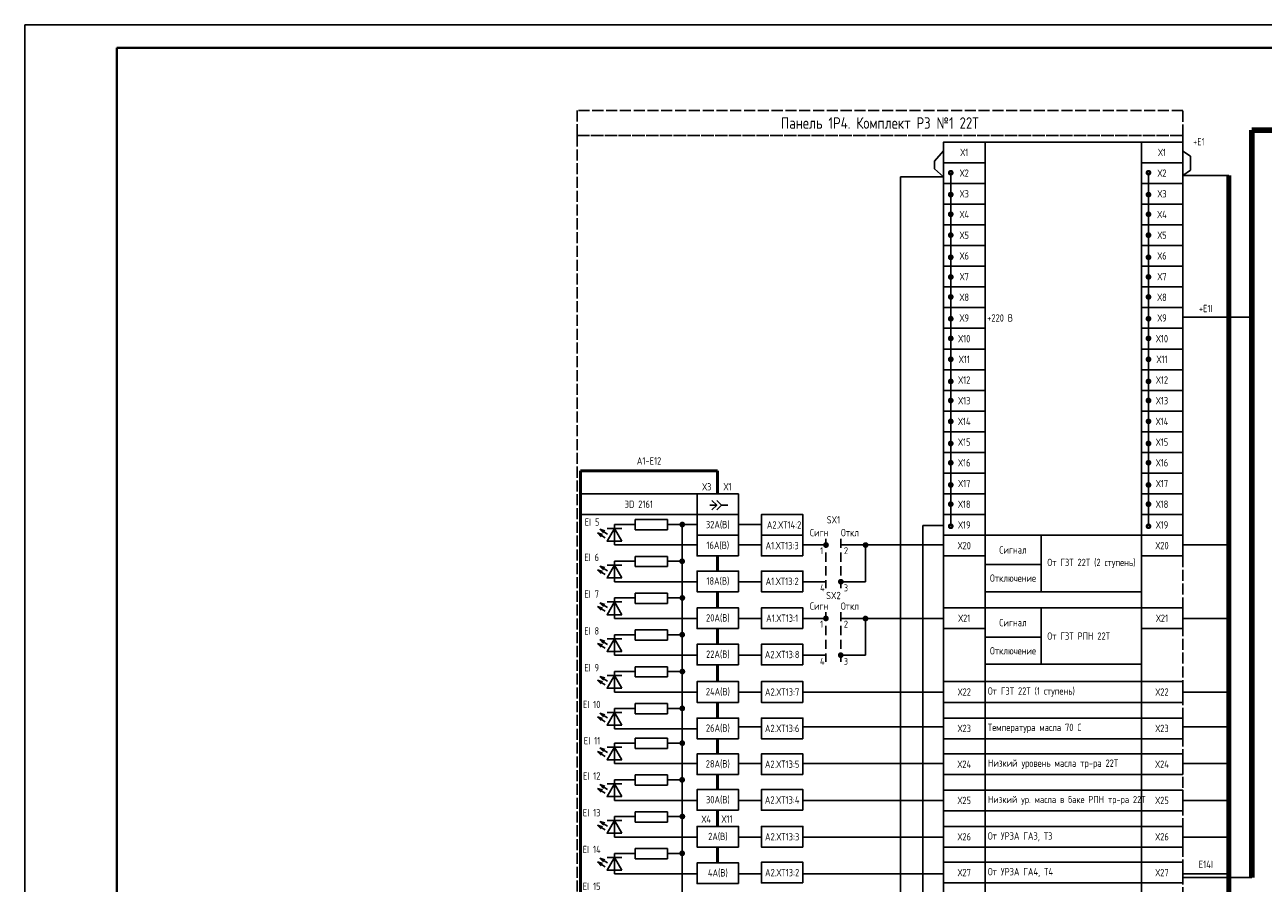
# Model space of a CAD drawing. Header units: millimetres. Extents: x 616 to 6196, y 2487 to 5711.
# Tile 28 of 46: x 2796 to 3065, y 5524 to 5711. Entities that reach past the tile are written whole.
import ezdxf

# ---------------------------------------------------------------- set-up
doc = ezdxf.new("R2010")
doc.units = ezdxf.units.MM
doc.linetypes.add('ACAD_ISO02W100', pattern=[15, 12, -3])
doc.linetypes.add('JIS_02_2.0', pattern=[3, 2, -1])
doc.styles.add('SIMPLEX', font='GOST.ttf', dxfattribs={"height": 5})

msp = doc.modelspace()

# ---------------------------------------------------------------- linework, layer by layer
at = {"lineweight": -2}
for p, q in [((3636.65, 5711.04), (2795.65, 5711.04)), ((2795.65, 5711.04), (2795.65, 5117.04))]:
    msp.add_line(p, q, dxfattribs=at)
at = {"lineweight": 40}
for p, q in [((2815.65, 5706.04), (2815.65, 5122.04)), ((3631.65, 5706.04), (2815.65, 5706.04))]:
    msp.add_line(p, q, dxfattribs=at)
at = {"lineweight": 90}
for p in [(3207.76, 5688.09), (3062.47, 5525.61)]:
    msp.add_line(p, (3062.47, 5688.09), dxfattribs=at)
for p, q in [((2995.47, 5683.62), (2993.5, 5681.4)), ((3047.47, 5683.53), (3049.13, 5682.5)), ((2993.5, 5681.4), (2993.5, 5679.7)), ((3049.13, 5682.5), (3049.13, 5679.42)), ((2986.12, 5431.3), (2986.12, 5678)), ((2986.12, 5678), (2995.47, 5678)), ((2993.5, 5679.7), (2995.47, 5678)), ((2997.01, 5660.53), (2997.01, 5678.86)), ((3040.01, 5660.53), (3040.01, 5678.86)), ((3049.13, 5679.42), (3047.47, 5678.26)), ((2997.01, 5633.53), (2997.01, 5660.48)), ((3040.01, 5633.53), (3040.01, 5660.48)), ((3047.47, 5647.42), (3062.47, 5647.42)), ((2997.01, 5601.98), (2997.01, 5633.48)), ((3040.01, 5601.98), (3040.01, 5633.48)), ((2944.63, 5606.56), (2946.12, 5606.56)), ((2948.57, 5606.56), (2947.16, 5606.56)), ((2923.89, 5597.92), (2923.89, 5602.39)), ((2923.89, 5602.39), (2928.4, 5602.39)), ((2928.4, 5601.21), (2928.4, 5603.44)), ((2935.4, 5603.44), (2928.4, 5603.44)), ((2935.4, 5601.21), (2935.4, 5603.44)), ((2935.4, 5602.39), (2941.87, 5602.39)), ((2938.63, 5602.39), (2938.63, 5562.39)), ((2950.87, 5602.39), (2955.85, 5602.39)), ((2995.47, 5602.17), (2990.93, 5602.17)), ((2990.93, 5602.17), (2990.93, 5423.3)), ((2925.49, 5601.52), (2922.29, 5601.52)), ((2935.4, 5601.21), (2928.4, 5601.21)), ((2923.89, 5597.92), (2941.87, 5597.92)), ((2950.87, 5597.92), (2955.85, 5597.92)), ((2964.85, 5597.92), (2969.85, 5597.92)), ((2973.12, 5597.92), (2995.47, 5597.92)), ((2978.48, 5589.92), (2978.48, 5597.92)), ((2923.89, 5589.92), (2923.89, 5594.39)), ((2923.89, 5594.39), (2928.4, 5594.39)), ((2928.4, 5593.21), (2928.4, 5595.44)), ((2935.4, 5595.44), (2928.4, 5595.44)), ((2935.4, 5593.21), (2935.4, 5595.44)), ((2935.4, 5594.39), (2938.63, 5594.39)), ((2995.47, 5425.56), (2995.47, 5595.53)), ((3004.47, 5425.56), (3004.47, 5595.53)), ((3038.47, 5595.54), (3038.47, 5425.56)), ((2925.49, 5593.52), (2922.29, 5593.52)), ((2935.4, 5593.21), (2928.4, 5593.21)), ((2923.89, 5589.92), (2941.87, 5589.92)), ((2950.87, 5589.92), (2955.85, 5589.92)), ((2964.85, 5589.92), (2969.85, 5589.92)), ((2973.13, 5589.92), (2978.48, 5589.92)), ((2923.89, 5581.92), (2923.89, 5586.39)), ((2923.89, 5586.39), (2928.4, 5586.39)), ((2928.4, 5585.21), (2928.4, 5587.44)), ((2935.4, 5587.44), (2928.4, 5587.44)), ((2935.4, 5585.21), (2935.4, 5587.44)), ((2935.4, 5586.39), (2938.63, 5586.39)), ((2925.49, 5585.52), (2922.29, 5585.52)), ((2935.4, 5585.21), (2928.4, 5585.21)), ((2923.89, 5581.92), (2941.87, 5581.92)), ((2950.87, 5581.92), (2955.85, 5581.92)), ((2964.85, 5581.92), (2969.87, 5581.94)), ((2973.11, 5581.94), (2995.47, 5581.96)), ((2978.46, 5573.95), (2978.46, 5581.95)), ((2923.89, 5573.92), (2923.89, 5578.39)), ((2923.89, 5578.39), (2928.4, 5578.39)), ((2928.4, 5577.21), (2928.4, 5579.44)), ((2935.4, 5579.44), (2928.4, 5579.44)), ((2935.4, 5577.21), (2935.4, 5579.44)), ((2935.4, 5578.39), (2938.63, 5578.39)), ((2925.49, 5577.52), (2922.29, 5577.52)), ((2935.4, 5577.21), (2928.4, 5577.21)), ((2923.89, 5573.92), (2941.87, 5573.92)), ((2950.87, 5573.92), (2955.85, 5573.92)), ((2964.85, 5573.92), (2969.83, 5573.92)), ((2973.11, 5573.95), (2978.46, 5573.95)), ((2925.49, 5569.52), (2922.29, 5569.52)), ((2923.89, 5565.92), (2923.89, 5570.39)), ((2923.89, 5570.39), (2928.4, 5570.39)), ((2928.4, 5569.21), (2928.4, 5571.44)), ((2935.4, 5571.44), (2928.4, 5571.44)), ((2935.4, 5569.21), (2935.4, 5571.44)), ((2935.4, 5570.39), (2938.63, 5570.39)), ((2935.4, 5569.21), (2928.4, 5569.21)), ((2923.89, 5565.92), (2941.87, 5565.92)), ((2950.87, 5565.92), (2955.85, 5565.92)), ((2964.85, 5565.92), (2995.47, 5565.92)), ((2925.49, 5561.52), (2922.29, 5561.52)), ((2923.89, 5557.92), (2923.89, 5562.39)), ((2923.89, 5562.39), (2928.4, 5562.39)), ((2928.4, 5561.21), (2928.4, 5563.44)), ((2935.4, 5563.44), (2928.4, 5563.44)), ((2935.4, 5561.21), (2935.4, 5563.44)), ((2935.4, 5562.39), (2938.63, 5562.39)), ((2938.63, 5562.39), (2938.63, 5514.85)), ((2935.4, 5561.21), (2928.4, 5561.21)), ((2923.89, 5557.92), (2941.87, 5557.92)), ((2950.87, 5558.38), (2955.85, 5558.38)), ((2964.85, 5558.38), (2995.47, 5558.38)), ((2925.49, 5553.98), (2922.29, 5553.98)), ((2923.89, 5550.38), (2923.89, 5554.85)), ((2923.89, 5554.85), (2928.4, 5554.85)), ((2928.4, 5553.67), (2928.4, 5555.9)), ((2935.4, 5555.9), (2928.4, 5555.9)), ((2935.4, 5553.67), (2928.4, 5553.67)), ((2935.39, 5554.82), (2938.62, 5554.82)), ((2935.4, 5553.67), (2935.4, 5555.9)), ((2923.89, 5550.38), (2941.87, 5550.38)), ((2950.87, 5550.38), (2955.85, 5550.38)), ((2964.85, 5550.38), (2995.47, 5550.38)), ((2925.49, 5545.98), (2922.29, 5545.98)), ((2923.89, 5542.38), (2923.89, 5546.85)), ((2923.89, 5546.85), (2928.4, 5546.85)), ((2928.4, 5545.67), (2928.4, 5547.9)), ((2935.4, 5547.9), (2928.4, 5547.9)), ((2935.4, 5545.67), (2928.4, 5545.67)), ((2935.4, 5545.67), (2935.4, 5547.9)), ((2935.4, 5546.85), (2938.63, 5546.85)), ((2923.89, 5542.38), (2941.87, 5542.38)), ((2928.4, 5537.67), (2928.4, 5539.9)), ((2935.4, 5539.9), (2928.4, 5539.9)), ((2935.4, 5537.67), (2935.4, 5539.9)), ((2950.87, 5542.38), (2955.85, 5542.38)), ((2964.85, 5542.38), (2995.47, 5542.38)), ((2925.49, 5537.98), (2922.29, 5537.98)), ((2923.89, 5534.38), (2923.89, 5538.85)), ((2923.89, 5538.85), (2928.4, 5538.85)), ((2935.4, 5537.67), (2928.4, 5537.67)), ((2935.4, 5538.85), (2938.63, 5538.85)), ((2923.89, 5534.38), (2941.87, 5534.38)), ((2928.4, 5529.67), (2928.4, 5531.9)), ((2935.4, 5531.9), (2928.4, 5531.9)), ((2935.4, 5529.67), (2935.4, 5531.9)), ((2950.87, 5534.38), (2955.85, 5534.38)), ((2964.85, 5534.38), (2995.47, 5534.38)), ((2925.48, 5529.98), (2922.28, 5529.98)), ((2923.88, 5526.38), (2923.88, 5530.85)), ((2923.88, 5530.85), (2928.4, 5530.85)), ((2935.4, 5529.67), (2928.4, 5529.67)), ((2935.4, 5530.85), (2938.63, 5530.85)), ((2923.88, 5526.38), (2941.87, 5526.38)), ((2950.87, 5526.38), (2955.85, 5526.38)), ((2964.85, 5526.38), (2995.47, 5526.38)), ((3047.47, 5525.61), (3062.47, 5525.61))]:
    msp.add_line(p, q)
at = {"color": 3}
for p, q in [((3047.47, 5678.26), (3057.47, 5678.26)), ((3047.47, 5597.92), (3057.47, 5597.92)), ((3047.47, 5581.96), (3057.47, 5581.96)), ((3047.47, 5565.92), (3057.47, 5565.92)), ((3047.47, 5558.38), (3057.47, 5558.38)), ((3047.47, 5550.38), (3057.47, 5550.38)), ((3047.47, 5542.38), (3057.47, 5542.38)), ((3047.47, 5534.38), (3057.47, 5534.38)), ((3047.47, 5526.38), (3057.47, 5526.38))]:
    msp.add_line(p, q, dxfattribs=at)
at = {"color": 3, "lineweight": 80}
msp.add_line((3057.47, 5147.02), (3057.47, 5678.26), dxfattribs=at)
at = {"lineweight": 50}
for p, q in [((2916.52, 5614.03), (2916.52, 5417.65)), ((2946.29, 5614.03), (2916.52, 5614.03)), ((2946.29, 5609.03), (2946.29, 5614.03)), ((2946.29, 5592.25), (2946.29, 5595.53)), ((2946.29, 5584.24), (2946.29, 5587.75)), ((2946.29, 5576.34), (2946.29, 5579.74)), ((2946.29, 5568.19), (2946.29, 5571.84)), ((2946.29, 5560.27), (2946.29, 5563.69)), ((2946.29, 5552.49), (2946.29, 5555.77)), ((2946.29, 5544.71), (2946.29, 5547.99)), ((2946.29, 5536.7), (2946.29, 5540.21)), ((2946.29, 5528.79), (2946.29, 5532.2))]:
    msp.add_line(p, q, dxfattribs=at)
at = {"linetype": 'Continuous'}
for p, q in [((2921.84, 5599.49), (2920.22, 5600.52)), ((2920.22, 5600.52), (2920.98, 5599.71)), ((2920.22, 5600.52), (2921.28, 5600.18)), ((2922.36, 5600.3), (2920.74, 5601.34)), ((2920.74, 5601.34), (2921.49, 5600.52)), ((2920.74, 5601.34), (2921.8, 5601)), ((2921.84, 5591.49), (2920.22, 5592.52)), ((2920.22, 5592.52), (2920.98, 5591.71)), ((2920.22, 5592.52), (2921.28, 5592.18)), ((2922.36, 5592.3), (2920.74, 5593.34)), ((2920.74, 5593.34), (2921.49, 5592.52)), ((2920.74, 5593.34), (2921.8, 5593)), ((2921.84, 5583.49), (2920.22, 5584.52)), ((2920.22, 5584.52), (2920.98, 5583.71)), ((2920.22, 5584.52), (2921.28, 5584.18)), ((2922.36, 5584.3), (2920.74, 5585.34)), ((2920.74, 5585.34), (2921.49, 5584.52)), ((2920.74, 5585.34), (2921.8, 5585)), ((2921.84, 5575.49), (2920.22, 5576.52)), ((2920.22, 5576.52), (2920.97, 5575.71)), ((2920.22, 5576.52), (2921.28, 5576.18)), ((2922.36, 5576.3), (2920.74, 5577.34)), ((2920.74, 5577.34), (2921.49, 5576.52)), ((2920.74, 5577.34), (2921.79, 5577)), ((2921.84, 5567.49), (2920.22, 5568.52)), ((2920.22, 5568.52), (2920.97, 5567.71)), ((2920.22, 5568.52), (2921.28, 5568.18)), ((2922.36, 5568.3), (2920.74, 5569.34)), ((2920.74, 5569.34), (2921.49, 5568.52)), ((2920.74, 5569.34), (2921.79, 5569)), ((2921.84, 5559.49), (2920.22, 5560.52)), ((2920.22, 5560.52), (2920.97, 5559.71)), ((2920.22, 5560.52), (2921.28, 5560.18)), ((2922.36, 5560.3), (2920.74, 5561.34)), ((2920.74, 5561.34), (2921.49, 5560.52)), ((2920.74, 5561.34), (2921.8, 5561)), ((2922.36, 5552.76), (2920.74, 5553.8)), ((2920.74, 5553.8), (2921.49, 5552.98)), ((2920.74, 5553.8), (2921.8, 5553.46)), ((2921.84, 5551.95), (2920.22, 5552.98)), ((2920.22, 5552.98), (2920.97, 5552.17)), ((2920.22, 5552.98), (2921.28, 5552.64)), ((2922.36, 5544.76), (2920.74, 5545.8)), ((2920.74, 5545.8), (2921.49, 5544.98)), ((2920.74, 5545.8), (2921.8, 5545.46)), ((2921.84, 5543.95), (2920.22, 5544.98)), ((2920.22, 5544.98), (2920.97, 5544.17)), ((2920.22, 5544.98), (2921.28, 5544.64)), ((2922.36, 5536.76), (2920.74, 5537.8)), ((2920.74, 5537.8), (2921.49, 5536.98)), ((2920.74, 5537.8), (2921.8, 5537.46)), ((2921.84, 5535.95), (2920.22, 5536.98)), ((2920.22, 5536.98), (2920.97, 5536.17)), ((2920.22, 5536.98), (2921.28, 5536.64)), ((2922.36, 5528.76), (2920.74, 5529.79)), ((2920.74, 5529.79), (2921.49, 5528.98)), ((2920.74, 5529.79), (2921.79, 5529.45)), ((2921.84, 5527.95), (2920.22, 5528.98)), ((2920.22, 5528.98), (2920.97, 5528.17)), ((2920.22, 5528.98), (2921.28, 5528.64))]:
    msp.add_line(p, q, dxfattribs=at)
at = {"linetype": 'JIS_02_2.0'}
for p, q in [((2969.85, 5599.28), (2969.85, 5588.49)), ((2973.13, 5599.28), (2973.13, 5588.49)), ((2969.83, 5583.31), (2969.83, 5572.52)), ((2973.11, 5583.31), (2973.11, 5572.52))]:
    msp.add_line(p, q, dxfattribs=at)
at = {"color": 32, "linetype": 'ACAD_ISO02W100', "ltscale": 0.2, "true_color": 0xcd6928}
for points in [[(3047.47, 5692.39), (3047.47, 5692.39), (2915.76, 5692.39), (2915.76, 5686.95), (3047.47, 5686.95), (3047.47, 5692.39)], [(3047.47, 5684.53), (3047.47, 5686.95), (2915.76, 5686.95), (2915.76, 5416.11), (3047.47, 5416.11), (3047.47, 5684.53)]]:
    msp.add_lwpolyline(points, dxfattribs=at)
for points in [[(3004.47, 5681.03), (2995.47, 5681.03), (2995.47, 5685.53), (3004.47, 5685.53)], [(3038.47, 5600.04), (3004.47, 5600.04), (3004.47, 5685.53), (3038.47, 5685.53)], [(3047.47, 5681.03), (3038.47, 5681.03), (3038.47, 5685.53), (3047.47, 5685.53)], [(3004.47, 5676.53), (2995.47, 5676.53), (2995.47, 5681.03), (3004.47, 5681.03)], [(3047.47, 5676.53), (3038.47, 5676.53), (3038.47, 5681.03), (3047.47, 5681.03)], [(3004.47, 5672.03), (2995.47, 5672.03), (2995.47, 5676.53), (3004.47, 5676.53)], [(3047.47, 5672.03), (3038.47, 5672.03), (3038.47, 5676.53), (3047.47, 5676.53)], [(3004.47, 5667.53), (2995.47, 5667.53), (2995.47, 5672.03), (3004.47, 5672.03)], [(3047.47, 5667.53), (3038.47, 5667.53), (3038.47, 5672.03), (3047.47, 5672.03)], [(3004.47, 5663.03), (2995.47, 5663.03), (2995.47, 5667.53), (3004.47, 5667.53)], [(3047.47, 5663.03), (3038.47, 5663.03), (3038.47, 5667.53), (3047.47, 5667.53)], [(3004.47, 5658.53), (2995.47, 5658.53), (2995.47, 5663.03), (3004.47, 5663.03)], [(3047.47, 5658.53), (3038.47, 5658.53), (3038.47, 5663.03), (3047.47, 5663.03)], [(3004.47, 5654.03), (2995.47, 5654.03), (2995.47, 5658.53), (3004.47, 5658.53)], [(3047.47, 5654.03), (3038.47, 5654.03), (3038.47, 5658.53), (3047.47, 5658.53)], [(3004.47, 5649.53), (2995.47, 5649.53), (2995.47, 5654.03), (3004.47, 5654.03)], [(3047.47, 5649.53), (3038.47, 5649.53), (3038.47, 5654.03), (3047.47, 5654.03)], [(3004.47, 5645.03), (2995.47, 5645.03), (2995.47, 5649.53), (3004.47, 5649.53)], [(3047.47, 5645.03), (3038.47, 5645.03), (3038.47, 5649.53), (3047.47, 5649.53)], [(3004.47, 5640.53), (2995.47, 5640.53), (2995.47, 5645.03), (3004.47, 5645.03)], [(3047.47, 5640.53), (3038.47, 5640.53), (3038.47, 5645.03), (3047.47, 5645.03)], [(3004.47, 5636.03), (2995.47, 5636.03), (2995.47, 5640.53), (3004.47, 5640.53)], [(3047.47, 5636.03), (3038.47, 5636.03), (3038.47, 5640.53), (3047.47, 5640.53)], [(3004.47, 5631.53), (2995.47, 5631.53), (2995.47, 5636.03), (3004.47, 5636.03)], [(3047.47, 5631.53), (3038.47, 5631.53), (3038.47, 5636.03), (3047.47, 5636.03)], [(3004.47, 5627.03), (2995.47, 5627.03), (2995.47, 5631.53), (3004.47, 5631.53)], [(3047.47, 5627.03), (3038.47, 5627.03), (3038.47, 5631.53), (3047.47, 5631.53)], [(3004.47, 5622.53), (2995.47, 5622.53), (2995.47, 5627.03), (3004.47, 5627.03)], [(3047.47, 5622.53), (3038.47, 5622.53), (3038.47, 5627.03), (3047.47, 5627.03)], [(3004.47, 5618.03), (2995.47, 5618.03), (2995.47, 5622.53), (3004.47, 5622.53)], [(3047.47, 5618.03), (3038.47, 5618.03), (3038.47, 5622.53), (3047.47, 5622.53)], [(3004.47, 5613.53), (2995.47, 5613.53), (2995.47, 5618.03), (3004.47, 5618.03)], [(3047.47, 5613.53), (3038.47, 5613.53), (3038.47, 5618.03), (3047.47, 5618.03)], [(3004.47, 5609.03), (2995.47, 5609.03), (2995.47, 5613.53), (3004.47, 5613.53)], [(3047.47, 5609.03), (3038.47, 5609.03), (3038.47, 5613.53), (3047.47, 5613.53)], [(2941.85, 5604.53), (2916.52, 5604.53), (2916.52, 5609.03), (2941.85, 5609.03)], [(2950.85, 5604.53), (2941.85, 5604.53), (2941.85, 5609.03), (2950.85, 5609.03)], [(3004.47, 5604.53), (2995.47, 5604.53), (2995.47, 5609.03), (3004.47, 5609.03)], [(3047.47, 5604.53), (3038.47, 5604.53), (3038.47, 5609.03), (3047.47, 5609.03)], [(2950.85, 5600.03), (2941.85, 5600.03), (2941.85, 5604.53), (2950.85, 5604.53)], [(2964.85, 5600.03), (2955.85, 5600.03), (2955.85, 5604.53), (2964.85, 5604.53)], [(3004.47, 5600.03), (2995.47, 5600.03), (2995.47, 5604.53), (3004.47, 5604.53)], [(3047.47, 5600.03), (3038.47, 5600.03), (3038.47, 5604.53), (3047.47, 5604.53)], [(2925.49, 5598.75), (2922.29, 5598.75), (2923.89, 5601.52)], [(2950.85, 5595.53), (2941.85, 5595.53), (2941.85, 5600.03), (2950.85, 5600.03)], [(2964.85, 5595.53), (2955.85, 5595.53), (2955.85, 5600.03), (2964.85, 5600.03)], [(3004.47, 5595.53), (2995.47, 5595.53), (2995.47, 5600.03), (3004.47, 5600.03)], [(3038.47, 5587.76), (3004.47, 5587.76), (3004.47, 5600.04), (3038.47, 5600.04)], [(3016.66, 5593.65), (3004.47, 5593.65), (3004.47, 5600.03), (3016.66, 5600.03)], [(3047.47, 5595.53), (3038.47, 5595.53), (3038.47, 5600.03), (3047.47, 5600.03)], [(2925.49, 5590.75), (2922.29, 5590.75), (2923.89, 5593.52)], [(2950.87, 5587.75), (2941.87, 5587.75), (2941.87, 5592.25), (2950.87, 5592.25)], [(2964.85, 5587.75), (2955.85, 5587.75), (2955.85, 5592.25), (2964.85, 5592.25)], [(3016.66, 5587.76), (3004.47, 5587.76), (3004.47, 5593.65), (3016.66, 5593.65)], [(2925.49, 5582.75), (2922.29, 5582.75), (2923.89, 5585.52)], [(2950.87, 5579.74), (2941.87, 5579.74), (2941.87, 5584.24), (2950.87, 5584.24)], [(2964.85, 5579.74), (2955.85, 5579.74), (2955.85, 5584.24), (2964.85, 5584.24)], [(3004.47, 5579.74), (2995.47, 5579.74), (2995.47, 5584.24), (3004.47, 5584.24)], [(3038.47, 5571.96), (3004.47, 5571.96), (3004.47, 5584.24), (3038.47, 5584.24)], [(3016.66, 5577.84), (3004.47, 5577.84), (3004.47, 5584.23), (3016.66, 5584.23)], [(3047.47, 5579.74), (3038.47, 5579.74), (3038.47, 5584.24), (3047.47, 5584.24)], [(3016.66, 5571.96), (3004.47, 5571.96), (3004.47, 5577.84), (3016.66, 5577.84)], [(2925.49, 5574.75), (2922.29, 5574.75), (2923.89, 5577.52)], [(2950.87, 5571.84), (2941.87, 5571.84), (2941.87, 5576.34), (2950.87, 5576.34)], [(2964.85, 5571.84), (2955.85, 5571.84), (2955.85, 5576.34), (2964.85, 5576.34)], [(2925.49, 5566.75), (2922.29, 5566.75), (2923.89, 5569.52)], [(2950.87, 5563.69), (2941.87, 5563.69), (2941.87, 5568.19), (2950.87, 5568.19)], [(2964.85, 5563.69), (2955.85, 5563.69), (2955.85, 5568.19), (2964.85, 5568.19)], [(3004.47, 5563.69), (2995.47, 5563.69), (2995.47, 5568.19), (3004.47, 5568.19)], [(3038.47, 5563.69), (3004.47, 5563.69), (3004.47, 5568.19), (3038.47, 5568.19)], [(3047.47, 5563.69), (3038.47, 5563.69), (3038.47, 5568.19), (3047.47, 5568.19)], [(2925.49, 5558.75), (2922.29, 5558.75), (2923.89, 5561.52)], [(2950.87, 5555.77), (2941.87, 5555.77), (2941.87, 5560.27), (2950.87, 5560.27)], [(2964.85, 5555.77), (2955.85, 5555.77), (2955.85, 5560.27), (2964.85, 5560.27)], [(3004.47, 5555.77), (2995.47, 5555.77), (2995.47, 5560.27), (3004.47, 5560.27)], [(3038.47, 5555.77), (3004.47, 5555.77), (3004.47, 5560.27), (3038.47, 5560.27)], [(3047.47, 5555.77), (3038.47, 5555.77), (3038.47, 5560.27), (3047.47, 5560.27)], [(2925.49, 5551.21), (2922.29, 5551.21), (2923.89, 5553.98)], [(2950.87, 5547.99), (2941.87, 5547.99), (2941.87, 5552.49), (2950.87, 5552.49)], [(2964.85, 5547.99), (2955.85, 5547.99), (2955.85, 5552.49), (2964.85, 5552.49)], [(3004.47, 5547.99), (2995.47, 5547.99), (2995.47, 5552.49), (3004.47, 5552.49)], [(3038.47, 5548), (3004.47, 5548), (3004.47, 5552.5), (3038.47, 5552.5)], [(3047.47, 5547.99), (3038.47, 5547.99), (3038.47, 5552.49), (3047.47, 5552.49)], [(2925.49, 5543.21), (2922.29, 5543.21), (2923.89, 5545.98)], [(2950.87, 5540.21), (2941.87, 5540.21), (2941.87, 5544.71), (2950.87, 5544.71)], [(2964.85, 5540.21), (2955.85, 5540.21), (2955.85, 5544.71), (2964.85, 5544.71)], [(3004.47, 5540.11), (2995.47, 5540.11), (2995.47, 5544.61), (3004.47, 5544.61)], [(3038.47, 5540.11), (3004.47, 5540.11), (3004.47, 5544.61), (3038.47, 5544.61)], [(3047.47, 5540.11), (3038.47, 5540.11), (3038.47, 5544.61), (3047.47, 5544.61)], [(2925.49, 5535.21), (2922.29, 5535.21), (2923.89, 5537.98)], [(2950.87, 5532.2), (2941.87, 5532.2), (2941.87, 5536.7), (2950.87, 5536.7)], [(2964.85, 5532.2), (2955.85, 5532.2), (2955.85, 5536.7), (2964.85, 5536.7)], [(3004.47, 5532.2), (2995.47, 5532.2), (2995.47, 5536.7), (3004.47, 5536.7)], [(3038.47, 5532.2), (3004.47, 5532.2), (3004.47, 5536.7), (3038.47, 5536.7)], [(3047.47, 5532.2), (3038.47, 5532.2), (3038.47, 5536.7), (3047.47, 5536.7)], [(2925.48, 5527.21), (2922.28, 5527.21), (2923.88, 5529.98)], [(2950.87, 5524.29), (2941.87, 5524.29), (2941.87, 5528.79), (2950.87, 5528.79)], [(2964.85, 5524.42), (2955.85, 5524.42), (2955.85, 5528.92), (2964.85, 5528.92)], [(3004.47, 5524.42), (2995.47, 5524.42), (2995.47, 5528.92), (3004.47, 5528.92)], [(3038.47, 5524.43), (3004.47, 5524.43), (3004.47, 5528.93), (3038.47, 5528.93)], [(3047.47, 5524.42), (3038.47, 5524.42), (3038.47, 5528.92), (3047.47, 5528.92)]]:
    msp.add_lwpolyline(points, close=True)
at = {"const_width": 0.5}
for points in [[(2997.39, 5678.86, -1), (2996.64, 5678.86, -1)], [(3040.39, 5678.86, -1), (3039.64, 5678.86, -1)], [(2997.39, 5674.11, -1), (2996.64, 5674.11, -1)], [(3040.39, 5674.11, -1), (3039.64, 5674.11, -1)], [(2997.39, 5669.83, -1), (2996.64, 5669.83, -1)], [(3040.39, 5669.83, -1), (3039.64, 5669.83, -1)], [(2997.39, 5665.29, -1), (2996.64, 5665.29, -1)], [(3040.39, 5665.29, -1), (3039.64, 5665.29, -1)], [(2997.39, 5660.48, -1), (2996.64, 5660.48, -1)], [(3040.39, 5660.48, -1), (3039.64, 5660.48, -1)], [(2997.39, 5656.19, -1), (2996.64, 5656.19, -1)], [(3040.39, 5656.21, -1), (3039.64, 5656.21, -1)], [(2997.39, 5651.86, -1), (2996.64, 5651.86, -1)], [(3040.39, 5651.86, -1), (3039.64, 5651.86, -1)], [(2997.39, 5647.11, -1), (2996.64, 5647.11, -1)], [(3040.39, 5647.11, -1), (3039.64, 5647.11, -1)], [(2997.39, 5642.83, -1), (2996.64, 5642.83, -1)], [(3040.39, 5642.83, -1), (3039.64, 5642.83, -1)], [(2997.39, 5638.29, -1), (2996.64, 5638.29, -1)], [(3040.39, 5638.29, -1), (3039.64, 5638.29, -1)], [(2997.39, 5633.48, -1), (2996.64, 5633.48, -1)], [(3040.39, 5633.48, -1), (3039.64, 5633.48, -1)], [(2997.39, 5629.33, -1), (2996.64, 5629.33, -1)], [(3040.39, 5629.33, -1), (3039.64, 5629.33, -1)], [(2997.39, 5624.79, -1), (2996.64, 5624.79, -1)], [(3040.39, 5624.79, -1), (3039.64, 5624.79, -1)], [(2997.39, 5619.98, -1), (2996.64, 5619.98, -1)], [(3040.39, 5619.98, -1), (3039.64, 5619.98, -1)], [(2997.39, 5615.79, -1), (2996.64, 5615.79, -1)], [(3040.39, 5615.79, -1), (3039.64, 5615.79, -1)], [(2997.39, 5610.98, -1), (2996.64, 5610.98, -1)], [(3040.39, 5610.98, -1), (3039.64, 5610.98, -1)], [(2997.39, 5606.79, -1), (2996.64, 5606.79, -1)], [(3040.39, 5606.79, -1), (3039.64, 5606.79, -1)], [(2939, 5602.36, -1), (2938.25, 5602.36, -1)], [(2997.39, 5601.98, -1), (2996.64, 5601.98, -1)], [(3040.39, 5601.98, -1), (3039.64, 5601.98, -1)], [(2970.26, 5597.91, -1), (2969.51, 5597.91, -1)], [(2978.87, 5597.9, -1), (2978.12, 5597.9, -1)], [(2938.98, 5594.38, -1), (2938.23, 5594.38, -1)], [(2973.49, 5589.92, -1), (2972.74, 5589.92, -1)], [(2939.02, 5586.4, -1), (2938.27, 5586.4, -1)], [(2970.24, 5581.94, -1), (2969.49, 5581.94, -1)], [(2978.85, 5581.92, -1), (2978.1, 5581.92, -1)], [(2938.99, 5578.4, -1), (2938.24, 5578.4, -1)], [(2973.47, 5573.95, -1), (2972.72, 5573.95, -1)], [(2939.03, 5570.39, -1), (2938.28, 5570.39, -1)], [(2939.01, 5562.38, -1), (2938.26, 5562.38, -1)], [(2939, 5554.82, -1), (2938.25, 5554.82, -1)], [(2938.98, 5546.84, -1), (2938.23, 5546.84, -1)], [(2939.02, 5538.86, -1), (2938.27, 5538.86, -1)], [(2938.99, 5530.86, -1), (2938.24, 5530.86, -1)]]:
    msp.add_lwpolyline(points, format="xyb", close=True, dxfattribs=at)
for points in [[(2945.09, 5607.59), (2946.12, 5606.56), (2945.09, 5605.53)], [(2946.12, 5607.59), (2947.16, 5606.56), (2946.12, 5605.53)]]:
    msp.add_lwpolyline(points)

# ---------------------------------------------------------------- texts
at = {"style": 'SIMPLEX'}
for s, insert, char_height, width, attachment_point in [('Панель 1Р4. Комплект РЗ №1 22Т', (2981.61, 5689.67), 2.5, 131.7047, 5), ('+E1', (3050.97, 5685.59), 1.6, 7, 5), ('Х1', (2999.97, 5683.28), 1.6, 9, 5), ('Х1', (3042.97, 5683.28), 1.6, 9, 5), ('Х2', (2999.97, 5678.78), 1.6, 9, 5), ('Х2', (3042.97, 5678.78), 1.6, 9, 5), ('Х3', (2999.97, 5674.28), 1.6, 9, 5), ('Х3', (3042.97, 5674.28), 1.6, 9, 5), ('Х4', (2999.97, 5669.78), 1.6, 9, 5), ('Х4', (3042.97, 5669.78), 1.6, 9, 5), ('Х5', (2999.97, 5665.28), 1.6, 9, 5), ('Х5', (3042.97, 5665.28), 1.6, 9, 5), ('Х6', (2999.97, 5660.78), 1.6, 9, 5), ('Х6', (3042.97, 5660.78), 1.6, 9, 5), ('Х7', (2999.97, 5656.28), 1.6, 9, 5), ('Х7', (3042.97, 5656.28), 1.6, 9, 5), ('Х8', (2999.97, 5651.78), 1.6, 9, 5), ('Х8', (3042.97, 5651.78), 1.6, 9, 5), ('Х9', (2999.97, 5647.28), 1.6, 9, 5), ('\\pxql;+220 В', (3021.31, 5647.28), 1.6, 32.754, 5), ('Х9', (3042.97, 5647.28), 1.6, 9, 5), ('Х10', (2999.97, 5642.78), 1.6, 9, 5), ('Х10', (3042.97, 5642.78), 1.6, 9, 5), ('Х11', (2999.97, 5638.28), 1.6, 9, 5), ('Х11', (3042.97, 5638.28), 1.6, 9, 5), ('Х12', (2999.97, 5633.78), 1.6, 9, 5), ('Х12', (3042.97, 5633.78), 1.6, 9, 5), ('Х13', (2999.97, 5629.28), 1.6, 9, 5), ('Х13', (3042.97, 5629.28), 1.6, 9, 5), ('Х14', (2999.97, 5624.78), 1.6, 9, 5), ('Х14', (3042.97, 5624.78), 1.6, 9, 5), ('Х15', (2999.97, 5620.28), 1.6, 9, 5), ('Х15', (3042.97, 5620.28), 1.6, 9, 5), ('A1-E12', (2931.41, 5616.2), 1.6, 29.7746, 5), ('Х16', (2999.97, 5615.78), 1.6, 9, 5), ('Х16', (3042.97, 5615.78), 1.6, 9, 5), ('Х17', (2999.97, 5611.28), 1.6, 9, 5), ('Х17', (3042.97, 5611.28), 1.6, 9, 5), ('ЭD 2161', (2929.18, 5606.78), 1.6, 25.3305, 5), ('Х18', (2999.97, 5606.78), 1.6, 9, 5), ('Х18', (3042.97, 5606.78), 1.6, 9, 5), ('EI 5', (2919.01, 5602.88), 1.6, 9, 5), ('32A(B)', (2946.35, 5602.28), 1.6, 9, 5), (' А2.ХТ14:2', (2960.35, 5602.28), 1.6, 9, 5), ('SX1', (2971.51, 5603.39), 1.6, 5.202, 5), ('Х19', (2999.97, 5602.28), 1.6, 9, 5), ('Х19', (3042.97, 5602.28), 1.6, 9, 5), ('Сигн', (2968.4, 5600.61), 1.6, 9, 5), ('Откл', (2975.1, 5600.6), 1.6, 3.4878, 5), ('16А(В)', (2946.35, 5597.78), 1.6, 9, 5), ('А1.ХТ13:3', (2960.35, 5597.78), 1.6, 9, 5), ('1', (2968.62, 5596.67), 1.5, 5.832, 4), ('2', (2973.79, 5596.67), 1.5, 5.832, 4), ('Х20', (2999.97, 5597.78), 1.6, 9, 5), ('Сигнал', (3010.56, 5596.84), 1.6, 12.191, 5), ('Х20', (3042.97, 5597.78), 1.6, 9, 5), ('EI 6', (2918.93, 5595.23), 1.6, 9, 5), ('\\pxql;От ГЗТ 22Т (2 ступень)', (3027.86, 5593.9), 1.6, 19.6569, 5), ('18А(В)', (2946.37, 5590), 1.6, 9, 5), ('А1.ХТ13:2', (2960.35, 5590), 1.6, 9, 5), ('Отключение', (3010.56, 5590.71), 1.6, 12.191, 5), ('4', (2968.6, 5588.58), 1.5, 5.832, 4), ('3', (2973.76, 5588.58), 1.5, 5.832, 4), ('EI 7', (2918.93, 5587.23), 1.6, 9, 5), ('Сигн', (2968.38, 5584.64), 1.6, 9, 5), ('SX2', (2971.5, 5586.93), 1.6, 5.202, 5), ('Откл', (2975.08, 5584.62), 1.6, 3.4878, 5), ('20А(В)', (2946.37, 5581.99), 1.6, 9, 5), ('А1.ХТ13:1', (2960.35, 5581.99), 1.6, 9, 5), ('Х21', (2999.97, 5581.99), 1.6, 9, 5), ('Х21', (3042.97, 5581.99), 1.6, 9, 5), ('1', (2968.61, 5580.7), 1.5, 5.832, 4), ('2', (2973.77, 5580.7), 1.5, 5.832, 4), ('Сигнал', (3010.56, 5581.03), 1.6, 12.191, 5), ('EI 8', (2918.93, 5579.23), 1.6, 9, 5), ('\\pxql;От ГЗТ РПН 22Т', (3027.86, 5578.1), 1.6, 19.6569, 5), ('22А(В)', (2946.37, 5574.09), 1.6, 9, 5), ('А2.ХТ13:8', (2960.35, 5574.09), 1.6, 9, 5), ('Отключение', (3010.56, 5574.9), 1.6, 12.191, 5), ('EI 9', (2918.93, 5571.23), 1.6, 9, 5), ('4', (2968.58, 5572.61), 1.5, 5.832, 4), ('3', (2973.75, 5572.61), 1.5, 5.832, 4), ('24А(В)', (2946.37, 5565.94), 1.6, 9, 5), ('А2.ХТ13:7', (2960.35, 5565.94), 1.6, 9, 5), ('Х22', (2999.97, 5565.94), 1.6, 9, 5), ('\\pxql;От ГЗТ 22Т (1 ступень)', (3021.39, 5565.94), 1.6, 32.6019, 5), ('Х22', (3042.97, 5565.94), 1.6, 9, 5), ('EI 10', (2918.93, 5563.23), 1.6, 9, 5), ('26А(В)', (2946.37, 5558.02), 1.6, 9, 5), ('А2.ХТ13:6', (2960.35, 5558.02), 1.6, 9, 5), ('Х23', (2999.97, 5558.02), 1.6, 9, 5), ('\\pxql;Температура масла 70 С', (3021.39, 5558.02), 1.6, 32.6022, 5), ('Х23', (3042.97, 5558.02), 1.6, 9, 5), ('EI 11', (2919.01, 5555.34), 1.6, 9, 5), ('28А(В)', (2946.35, 5550.24), 1.6, 9, 5), ('А2.ХТ13:5', (2960.35, 5550.24), 1.6, 9, 5), ('Х24', (2999.97, 5550.24), 1.6, 9, 5), ('\\pxql;Низкий уровень масла тр-ра 22Т', (3021.39, 5550.25), 1.6, 32.6014, 5), ('Х24', (3042.97, 5550.24), 1.6, 9, 5), ('EI 12', (2918.93, 5547.69), 1.6, 9, 5), ('30А(В)', (2946.37, 5542.46), 1.6, 9, 5), ('А2.ХТ13:4', (2960.35, 5542.46), 1.6, 9, 5), ('Х25', (2999.97, 5542.36), 1.6, 9, 5), ('\\pxql;Низкий ур. масла в баке РПН тр-ра 22Т', (3021.39, 5542.36), 1.5, 32.6019, 5), ('Х25', (3042.97, 5542.36), 1.6, 9, 5), ('EI 13', (2918.93, 5539.69), 1.6, 9, 5), ('2А(В)', (2946.37, 5534.45), 1.6, 9, 5), ('А2.ХТ13:3', (2960.35, 5534.45), 1.6, 9, 5), ('Х26', (2999.97, 5534.45), 1.6, 9, 5), ('\\pxql;От УРЗА ГА3, Т3', (3021.39, 5534.45), 1.6, 32.6022, 5), ('Х26', (3042.97, 5534.45), 1.6, 9, 5), ('EI 14', (2918.93, 5531.69), 1.6, 9, 5), ('4А(В)', (2946.37, 5526.54), 1.6, 9, 5), ('А2.ХТ13:2', (2960.35, 5526.67), 1.6, 9, 5), ('Х27', (2999.97, 5526.67), 1.6, 9, 5), ('\\pxql;От УРЗА ГА4, Т4', (3021.39, 5526.68), 1.6, 32.6014, 5), ('Х27', (3042.97, 5526.67), 1.6, 9, 5), ('EI 15', (2918.93, 5523.69), 1.6, 9, 5)]:
    msp.add_mtext(s, dxfattribs=dict(at, insert=insert, char_height=char_height, width=width, attachment_point=attachment_point))
at = {"color": 7, "char_height": 1.6, "attachment_point": 5, "style": 'SIMPLEX'}
for s, insert, width in [('{\\C256;+Е1I}', (3052.47, 5649.34), 9.9988), ('Х3', (2943.97, 5610.56), 3.5036), ('Х1', (2948.49, 5610.59), 5.1651), ('Х4', (2943.85, 5538.28), 3.5036), ('Х11', (2948.37, 5538.31), 5.1651), ('{\\C256;Е14I}', (3052.47, 5528.45), 10.0005)]:
    msp.add_mtext(s, dxfattribs=dict(at, insert=insert, width=width))

doc.saveas('drawing.dxf')
